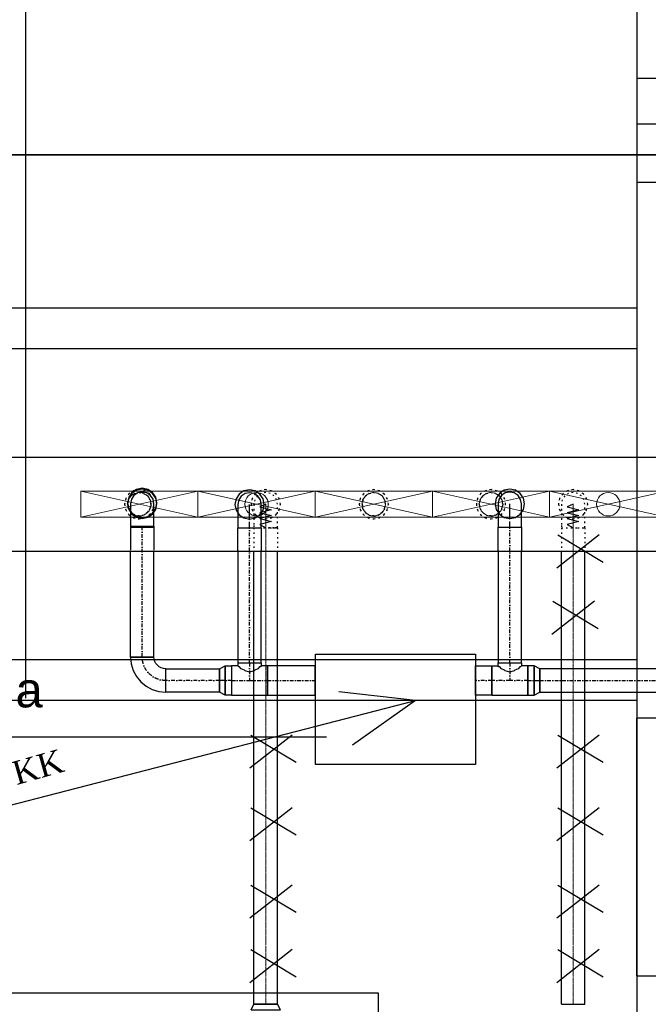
# Model space of a CAD drawing. Header units: centimetres. Extents: x -149939 to 48626, y -46000 to 152985.
# Tile 72 of 256: x -40589 to -35226, y 45738 to 54138. Entities that reach past the tile are written whole.
import ezdxf
from ezdxf import colors
from ezdxf.entities.mleader import LeaderData, LeaderLine
from ezdxf.math import Vec2, Vec3

# ---------------------------------------------------------------- set-up
doc = ezdxf.new("R2010")
doc.units = ezdxf.units.CM
doc.header["$LTSCALE"] = 50
doc.header["$PDMODE"] = 35
doc.header["$PDSIZE"] = 0.1
for name, pattern in [('01-103-Went PP_poziom-0_5$0$DASHDOT', [25.4, 12.7, -6.35, 0, -6.35]), ('CADVENT_CENTERLINE', [9.9, 7.4, -1, 0.5, -1]), ('CADVENT_HIDDEN', [0.8, 0.25, -0.55]), ('Kondygnacja  -0_5$0$HIDDEN', [9.525, 6.35, -3.175]), ('Kondygnacja  -0_5$0$HIDDEN2', [4.7625, 3.175, -1.5875]), ('Osie rzutów$0$DASHDOT2', [12.7, 6.35, -3.175, 0, -3.175])]:
    doc.linetypes.add(name, pattern=pattern)
doc.layers.get('0').update_dxf_attribs({"color": 8})
doc.layers.get('DEFPOINTS').update_dxf_attribs({"color": 8})
for name, color, linetype in [('01-103-Went PP_poziom-0_5$0$L_Nawiew', 7, 'Continuous'), ('bgde-nawiewEXP', 7, 'Continuous'), ('bgde-nawiewHIDDEN', 250, 'Continuous'), ('IS_zmiany 2024', 1, 'Continuous'), ('Kondygnacja  -0_5$0$ARCH_KONSTR_POWYŻEJ RZUTU', 8, 'Kondygnacja  -0_5$0$HIDDEN'), ('Kondygnacja  -0_5$0$ARCH_KONSTR_POWYŻEJ RZUTU_IST', 8, 'Kondygnacja  -0_5$0$HIDDEN2'), ('Osie rzutów$0$ARCH_INFO_OSIE_IST', 8, 'Osie rzutów$0$DASHDOT2'), ('Osie rzutów$0$ARCH_INFO_OSIE_OPISY_IST', 8, 'Continuous')]:
    doc.layers.add(name, color=color, linetype=linetype)
for name, color, linetype, lineweight in [('bgde-nawiewCEN', 7, 'Continuous', 13), ('bgde_nawiewnik', 11, 'Continuous', 5), ('Kondygnacja  -0_5$0$ARCH_INFO_WYMIARY', 8, 'Continuous', 9), ('RFCU', 6, 'Continuous', 30)]:
    doc.layers.add(name, color=color, linetype=linetype, lineweight=lineweight)
doc.styles.add('Kondygnacja  -0_5$0$Romans', font='Romans.shx', dxfattribs={"width": 0.7})
doc.dimstyles.new('Kondygnacja  -0_5$0$Wymiary 1-100', dxfattribs={"dimtxt": 12, "dimasz": 10, "dimexe": 5, "dimexo": 0, "dimgap": 4, "dimtad": 1, "dimrnd": 0.5, "dimzin": 12, "dimdsep": 46, "dimtxsty": 'Kondygnacja  -0_5$0$Romans', "dimblk": 'Kondygnacja  -0_5$0$_Oblique', "dimcen": 10, "dimdle": 10, "dimclrt": 55, "dimazin": 0, "dimtfac": 1, "dimtmove": 1, "dimatfit": 3, "dimfxl": 8, "dimfxlon": 1, "dimtolj": 1, "dimtzin": 0, "dimarcsym": 0})

# ---------------------------------------------------------------- blocks, each defined once
blk = doc.blocks.new('Osie rzutów')
at = {"layer": 'Osie rzutów$0$ARCH_INFO_OSIE_IST', "ltscale": 10}
for p, q in [((8060, 12510), (8060, 4623.26)), ((4436.04, 9800), (15156.54, 9800)), ((4436.04, 9200), (15156.54, 9200))]:
    blk.add_line(p, q, dxfattribs=at)
blk = doc.blocks.new('Kondygnacja  -0_5$0$_Oblique')
at = {"color": 0, "linetype": 'ByBlock', "lineweight": -2}
blk.add_line((-0.5, -0.5), (0.5, 0.5), dxfattribs=at)
blk = doc.blocks.new('*D147')
at = {"layer": 'DEFPOINTS', "color": 0}
for p in [(5845, 52950), (6165.9, 52950), (-62690, 50660)]:
    blk.add_point(p, dxfattribs=at)
at = {"layer": 'Kondygnacja  -0_5$0$ARCH_INFO_WYMIARY', "color": 0, "lineweight": -2}
for p, q in [((6157.9, 52950), (6170.9, 52950)), ((6165.9, 50650), (6165.9, 52960)), ((6157.9, 50660), (6170.9, 50660))]:
    blk.add_line(p, q, dxfattribs=at)
at = {"layer": 'Kondygnacja  -0_5$0$ARCH_INFO_WYMIARY', "color": 0, "linetype": 'ByBlock', "lineweight": -2, "xscale": 10, "yscale": 10, "zscale": 10}
for p, rotation in [((6165.9, 52950), 90), ((6165.9, 50660), 270)]:
    blk.add_blockref('Kondygnacja  -0_5$0$_Oblique', p, dxfattribs=dict(at, rotation=rotation))
at = {"layer": 'Kondygnacja  -0_5$0$ARCH_INFO_WYMIARY', "color": 55, "insert": (6155.9, 51805), "char_height": 12, "attachment_point": 5, "rotation": 90, "style": 'Kondygnacja  -0_5$0$Romans'}
blk.add_mtext('\\A1;2290', dxfattribs=at)
blk = doc.blocks.new('*D148')
at = {"layer": 'DEFPOINTS', "color": 0}
for p in [(-59190, 47690), (5862.4, 47690), (6190, 43700)]:
    blk.add_point(p, dxfattribs=at)
at = {"layer": 'Kondygnacja  -0_5$0$ARCH_INFO_WYMIARY', "color": 0, "lineweight": -2}
for p, q in [((5854.4, 47690), (5867.4, 47690)), ((5862.4, 43690), (5862.4, 47700)), ((5870.4, 43700), (5857.4, 43700))]:
    blk.add_line(p, q, dxfattribs=at)
at = {"layer": 'Kondygnacja  -0_5$0$ARCH_INFO_WYMIARY', "color": 0, "linetype": 'ByBlock', "lineweight": -2, "xscale": 10, "yscale": 10, "zscale": 10}
for p, rotation in [((5862.4, 47690), 90), ((5862.4, 43700), 270)]:
    blk.add_blockref('Kondygnacja  -0_5$0$_Oblique', p, dxfattribs=dict(at, rotation=rotation))
at = {"layer": 'Kondygnacja  -0_5$0$ARCH_INFO_WYMIARY', "color": 55, "insert": (5852.4, 45695), "char_height": 12, "attachment_point": 5, "rotation": 90, "style": 'Kondygnacja  -0_5$0$Romans'}
blk.add_mtext('\\A1;3990', dxfattribs=at)
blk = doc.blocks.new('Kondygnacja  -0_5$0$konstrukcja istniejąca -0.5')
at = {"layer": 'Kondygnacja  -0_5$0$ARCH_KONSTR_POWYŻEJ RZUTU_IST', "ltscale": 10}
for points in [[(8582, 9825), (8582, 10975)], [(8738, 9775), (8582, 9775), (8582, 9825), (8738, 9825), (8738, 9775)], [(8582, 8625), (8582, 9775)], [(7538, 9367.89), (8582, 9367.89)], [(8582, 9332.89), (7538, 9332.89)]]:
    blk.add_lwpolyline(points, dxfattribs=at)
at = {"layer": 'Kondygnacja  -0_5$0$ARCH_KONSTR_POWYŻEJ RZUTU_IST', "ltscale": 10, "elevation": 0}
for points in [[(7538, 9667.89), (8582, 9667.89)], [(8582, 9632.89), (7538, 9632.89)]]:
    blk.add_lwpolyline(points, dxfattribs=at)
blk = doc.blocks.new('A$C066D7839')
at = {"layer": 'bgde_nawiewnik', "color": 7}
for p, q in [((-50, -11.15), (-50, 11.15)), ((-50, 11.15), (50, 11.15)), ((-50, -11.15), (50, 11.15)), ((50, -11.15), (-50, 11.15)), ((50, 11.15), (50, -11.15)), ((50, -11.15), (-50, -11.15))]:
    blk.add_line(p, q, dxfattribs=at)
blk.add_circle((0, 0), 10, dxfattribs=at)

msp = doc.modelspace()

# ---------------------------------------------------------------- linework, layer by layer
at = {"layer": 'bgde-nawiewCEN', "linetype": 'CADVENT_CENTERLINE', "ltscale": 0.06}
for p, q in [((-38489.979, 50003.393), (-38489.979, 50003.868)), ((-38489.979, 50002.268), (-38489.979, 50003.393)), ((-38489.979, 50000.075), (-38489.979, 50002.268)), ((-38489.979, 49996.46), (-38489.979, 50000.075)), ((-38489.979, 49991.068), (-38489.979, 49996.46)), ((-38489.979, 49983.542), (-38489.979, 49991.068)), ((-38489.979, 49973.527), (-38489.979, 49983.542)), ((-35867.838, 50003.393), (-35867.838, 50003.868)), ((-35867.838, 50002.268), (-35867.838, 50003.393)), ((-35867.838, 50000.075), (-35867.838, 50002.268)), ((-35867.838, 49996.46), (-35867.838, 50000.075)), ((-35867.838, 49991.068), (-35867.838, 49996.46)), ((-35867.838, 49983.542), (-35867.838, 49991.068)), ((-35867.838, 49973.527), (-35867.838, 49983.542)), ((-38489.979, 49960.668), (-38489.979, 49973.527)), ((-38489.979, 49944.608), (-38489.979, 49960.668)), ((-38489.979, 49924.993), (-38489.979, 49944.608)), ((-38489.979, 49901.468), (-38489.979, 49924.993)), ((-38489.979, 49873.675), (-38489.979, 49901.468)), ((-35867.838, 49960.668), (-35867.838, 49973.527)), ((-35867.838, 49944.608), (-35867.838, 49960.668)), ((-35867.838, 49924.993), (-35867.838, 49944.608)), ((-35867.838, 49901.468), (-35867.838, 49924.993)), ((-35867.838, 49873.675), (-35867.838, 49901.468)), ((-38489.979, 49822.564), (-38489.979, 49873.675)), ((-38489.979, 49803.868), (-38489.979, 49822.564)), ((-35867.838, 49822.564), (-35867.838, 49873.675)), ((-35867.838, 49803.868), (-35867.838, 49822.564)), ((-38489.979, 45738.069), (-38489.979, 49803.868)), ((-35867.838, 45738.069), (-35867.838, 49803.868))]:
    msp.add_line(p, q, dxfattribs=at)
at = {"layer": 'bgde-nawiewEXP', "linetype": 'Continuous'}
msp.add_lwpolyline([(-55706.071, 49603.941), (-19380.813, 49603.941), (-19380.813, 50403.941), (-19370.813, 50403.941), (-19370.813, 49603.941), (-19380.813, 49603.941), (-19380.813, 50403.941), (-55706.071, 50403.941)], close=True, dxfattribs=at)
for points in [[(-38614.979, 45689.912), (-38364.979, 45689.912), (-38389.979, 45738.069), (-38389.979, 45738.07), (-38589.979, 45738.07), (-38589.979, 49603.941)], [(-38614.979, 45689.912), (-38589.979, 45738.069), (-38389.979, 45738.069), (-38389.979, 49603.941)], [(-35967.838, 45738.07), (-35767.838, 45738.07), (-35767.838, 49603.941)], [(-35967.838, 45738.07), (-35967.838, 49603.941)]]:
    msp.add_lwpolyline(points, dxfattribs=at)
at = {"layer": 'bgde-nawiewHIDDEN', "linetype": 'CADVENT_HIDDEN'}
for points in [[(-39693.709, 50003.868), (-39684.194, 49956.032), (-39657.097, 49915.479), (-39616.544, 49888.383), (-39568.709, 49878.868), (-39520.873, 49888.383), (-39480.321, 49915.479), (-39453.224, 49956.032), (-39443.709, 50003.868), (-39453.224, 50051.703), (-39480.321, 50092.256), (-39520.873, 50119.352), (-39568.709, 50128.868), (-39616.544, 50119.352), (-39657.097, 50092.256), (-39684.194, 50051.703)], [(-39693.709, 50003.868), (-39684.194, 49956.032), (-39657.097, 49915.479), (-39616.544, 49888.383), (-39568.709, 49878.868), (-39520.873, 49888.383), (-39480.321, 49915.479), (-39453.224, 49956.032), (-39443.709, 50003.868), (-39453.224, 50051.703), (-39480.321, 50092.256), (-39520.873, 50119.352), (-39568.709, 50128.868), (-39616.544, 50119.352), (-39657.097, 50092.256), (-39684.194, 50051.703)], [(-39668.709, 50003.868), (-39661.097, 49965.599), (-39639.42, 49933.157), (-39606.977, 49911.48), (-39568.709, 49903.868), (-39530.441, 49911.48), (-39497.998, 49933.157), (-39476.321, 49965.599), (-39468.709, 50003.868), (-39476.321, 50042.136), (-39497.998, 50074.578), (-39530.441, 50096.255), (-39568.709, 50103.868), (-39606.977, 50096.255), (-39639.42, 50074.578), (-39661.097, 50042.136)], [(-39668.709, 50003.868), (-39661.097, 50042.136), (-39639.42, 50074.578), (-39606.977, 50096.255), (-39568.709, 50103.868), (-39530.441, 50096.255), (-39497.998, 50074.578), (-39476.321, 50042.136), (-39468.709, 50003.868), (-39476.321, 49965.599), (-39497.998, 49933.157), (-39530.441, 49911.48), (-39568.709, 49903.868), (-39606.977, 49911.48), (-39639.42, 49933.157), (-39661.097, 49965.599)], [(-38614.979, 50003.868), (-38605.464, 49956.032), (-38578.368, 49915.479), (-38537.815, 49888.383), (-38489.979, 49878.868), (-38442.144, 49888.383), (-38401.591, 49915.479), (-38374.494, 49956.032), (-38364.979, 50003.868), (-38374.494, 50051.703), (-38401.591, 50092.256), (-38442.144, 50119.352), (-38489.979, 50128.868), (-38537.815, 50119.352), (-38578.368, 50092.256), (-38605.464, 50051.703)], [(-38614.979, 50003.868), (-38605.464, 49956.032), (-38578.368, 49915.479), (-38537.815, 49888.383), (-38489.979, 49878.868), (-38442.144, 49888.383), (-38401.591, 49915.479), (-38374.494, 49956.032), (-38364.979, 50003.868), (-38374.494, 50051.703), (-38401.591, 50092.256), (-38442.144, 50119.352), (-38489.979, 50128.868), (-38537.815, 50119.352), (-38578.368, 50092.256), (-38605.464, 50051.703)], [(-38589.979, 49803.868), (-38397.591, 49803.868), (-38397.591, 49803.867), (-38389.979, 49803.867), (-38389.979, 50003.868), (-38397.591, 50042.136), (-38419.269, 50074.578), (-38451.711, 50096.255), (-38489.979, 50103.868), (-38528.248, 50096.255), (-38560.69, 50074.578), (-38582.367, 50042.136), (-38589.979, 50003.868), (-38589.979, 49822.564)], [(-37692.838, 50003.868), (-37683.323, 49956.032), (-37656.226, 49915.479), (-37615.674, 49888.383), (-37567.838, 49878.868), (-37520.003, 49888.383), (-37479.45, 49915.479), (-37452.353, 49956.032), (-37442.838, 50003.868), (-37452.353, 50051.703), (-37479.45, 50092.256), (-37520.003, 50119.352), (-37567.838, 50128.868), (-37615.674, 50119.352), (-37656.226, 50092.256), (-37683.323, 50051.703)], [(-37692.838, 50003.868), (-37683.323, 49956.032), (-37656.226, 49915.479), (-37615.674, 49888.383), (-37567.838, 49878.868), (-37520.003, 49888.383), (-37479.45, 49915.479), (-37452.353, 49956.032), (-37442.838, 50003.868), (-37452.353, 50051.703), (-37479.45, 50092.256), (-37520.003, 50119.352), (-37567.838, 50128.868), (-37615.674, 50119.352), (-37656.226, 50092.256), (-37683.323, 50051.703)], [(-37667.838, 50003.868), (-37660.226, 49965.599), (-37638.549, 49933.157), (-37606.106, 49911.48), (-37567.838, 49903.868), (-37529.57, 49911.48), (-37497.127, 49933.157), (-37475.45, 49965.599), (-37467.838, 50003.868), (-37475.45, 50042.136), (-37497.127, 50074.578), (-37529.57, 50096.255), (-37567.838, 50103.868), (-37606.106, 50096.255), (-37638.549, 50074.578), (-37660.226, 50042.136)], [(-36692.838, 50003.868), (-36683.323, 49956.032), (-36656.226, 49915.479), (-36615.674, 49888.383), (-36567.838, 49878.868), (-36520.003, 49888.383), (-36479.45, 49915.479), (-36452.353, 49956.032), (-36442.838, 50003.868), (-36452.353, 50051.703), (-36479.45, 50092.256), (-36520.003, 50119.352), (-36567.838, 50128.868), (-36615.674, 50119.352), (-36656.226, 50092.256), (-36683.323, 50051.703)], [(-36692.838, 50003.868), (-36683.323, 49956.032), (-36656.226, 49915.479), (-36615.674, 49888.383), (-36567.838, 49878.868), (-36520.003, 49888.383), (-36479.45, 49915.479), (-36452.353, 49956.032), (-36442.838, 50003.868), (-36452.353, 50051.703), (-36479.45, 50092.256), (-36520.003, 50119.352), (-36567.838, 50128.868), (-36615.674, 50119.352), (-36656.226, 50092.256), (-36683.323, 50051.703)], [(-36667.838, 50003.868), (-36660.226, 49965.599), (-36638.549, 49933.157), (-36606.106, 49911.48), (-36567.838, 49903.868), (-36529.57, 49911.48), (-36497.127, 49933.157), (-36475.45, 49965.599), (-36467.838, 50003.868), (-36475.45, 50042.136), (-36497.127, 50074.578), (-36529.57, 50096.255), (-36567.838, 50103.868), (-36606.106, 50096.255), (-36638.549, 50074.578), (-36660.226, 50042.136)], [(-35992.838, 50003.868), (-35983.323, 49956.032), (-35956.226, 49915.479), (-35915.674, 49888.383), (-35867.838, 49878.868), (-35820.003, 49888.383), (-35779.45, 49915.479), (-35752.353, 49956.032), (-35742.838, 50003.868), (-35752.353, 50051.703), (-35779.45, 50092.256), (-35820.003, 50119.352), (-35867.838, 50128.868), (-35915.674, 50119.352), (-35956.226, 50092.256), (-35983.323, 50051.703)], [(-35992.838, 50003.868), (-35983.323, 49956.032), (-35956.226, 49915.479), (-35915.674, 49888.383), (-35867.838, 49878.868), (-35820.003, 49888.383), (-35779.45, 49915.479), (-35752.353, 49956.032), (-35742.838, 50003.868), (-35752.353, 50051.703), (-35779.45, 50092.256), (-35820.003, 50119.352), (-35867.838, 50128.868), (-35915.674, 50119.352), (-35956.226, 50092.256), (-35983.323, 50051.703)], [(-35967.838, 49803.868), (-35829.57, 49803.868), (-35829.57, 49803.867), (-35767.838, 49803.867), (-35767.838, 50003.868), (-35775.45, 50042.136), (-35797.127, 50074.578), (-35829.57, 50096.255), (-35867.838, 50103.868), (-35906.106, 50096.255), (-35938.549, 50074.578), (-35960.226, 50042.136), (-35967.838, 50003.868), (-35967.838, 49822.564)]]:
    msp.add_lwpolyline(points, close=True, dxfattribs=at)
for points in [[(-37660.226, 50042.136), (-37638.549, 50074.578)], [(-37638.549, 50074.578), (-37660.226, 50042.136)], [(-37638.549, 50074.578), (-37606.106, 50096.255)], [(-37606.106, 50096.255), (-37638.549, 50074.578)], [(-37606.106, 50096.255), (-37567.838, 50103.868)], [(-37567.838, 50103.868), (-37606.106, 50096.255)], [(-37567.838, 50103.868), (-37529.57, 50096.255)], [(-37529.57, 50096.255), (-37567.838, 50103.868)], [(-37529.57, 50096.255), (-37497.127, 50074.578)], [(-37497.127, 50074.578), (-37529.57, 50096.255)], [(-37497.127, 50074.578), (-37475.45, 50042.136)], [(-37475.45, 50042.136), (-37497.127, 50074.578)], [(-36667.838, 50003.868), (-36660.226, 50042.136), (-36638.549, 50074.578), (-36606.106, 50096.255), (-36567.838, 50103.868)], [(-36567.838, 50103.868), (-36606.106, 50096.255)], [(-36567.838, 50103.868), (-36529.57, 50096.255), (-36497.127, 50074.578), (-36475.45, 50042.136), (-36467.838, 50003.868), (-36475.45, 49965.599), (-36497.127, 49933.157), (-36529.57, 49911.48), (-36567.838, 49903.868), (-36606.106, 49911.48)], [(-37667.838, 50003.868), (-37660.226, 50042.136)], [(-37660.226, 50042.136), (-37667.838, 50003.868)], [(-37667.838, 50003.868), (-37660.226, 49965.599)], [(-37660.226, 49965.599), (-37667.838, 50003.868)], [(-37475.45, 49965.599), (-37467.838, 50003.868), (-37475.45, 50042.136)], [(-37475.45, 50042.136), (-37467.838, 50003.868)], [(-36667.838, 50003.868), (-36660.226, 49965.599), (-36638.549, 49933.157), (-36606.106, 49911.48), (-36567.838, 49903.868)], [(-37660.226, 49965.599), (-37638.549, 49933.157)], [(-37638.549, 49933.157), (-37660.226, 49965.599)], [(-37638.549, 49933.157), (-37606.106, 49911.48)], [(-37606.106, 49911.48), (-37638.549, 49933.157)], [(-37606.106, 49911.48), (-37567.838, 49903.868)], [(-37567.838, 49903.868), (-37606.106, 49911.48)], [(-37567.838, 49903.868), (-37529.57, 49911.48)], [(-37529.57, 49911.48), (-37567.838, 49903.868)], [(-37529.57, 49911.48), (-37497.127, 49933.157)], [(-37497.127, 49933.157), (-37529.57, 49911.48)], [(-37497.127, 49933.157), (-37475.45, 49965.599)], [(-37475.45, 49965.599), (-37497.127, 49933.157)], [(-38589.979, 49803.867), (-38451.711, 49803.867)], [(-38589.979, 49803.867), (-38589.979, 49603.941)], [(-38451.711, 49803.867), (-38489.979, 49803.867)], [(-38451.711, 49803.867), (-38419.269, 49803.867)], [(-38419.269, 49803.867), (-38451.711, 49803.867)], [(-38397.591, 49803.868), (-38419.269, 49803.868)], [(-38419.269, 49803.867), (-38397.591, 49803.867)], [(-38397.591, 49803.868), (-38389.979, 49803.868), (-38389.979, 49603.941)], [(-35967.838, 49803.867), (-35829.57, 49803.867), (-35829.57, 49803.868), (-35767.838, 49803.868), (-35767.838, 49603.941)], [(-35967.838, 49803.867), (-35967.838, 49603.941)]]:
    msp.add_lwpolyline(points, dxfattribs=at)
at = {"layer": 'bgde-nawiewHIDDEN'}
for points in [[(-39568.709, 50003.868), (-39568.709, 50003.868)], [(-38489.979, 50003.868), (-38539.979, 49982.57), (-38439.979, 49957.208), (-38539.979, 49931.988), (-38439.979, 49906.703), (-38539.979, 49881.168), (-38439.979, 49855.809), (-38539.979, 49830.35), (-38489.979, 49803.868)], [(-37567.838, 50003.868), (-37567.838, 50003.868)], [(-36567.838, 50003.868), (-36567.838, 50003.868)], [(-35867.838, 50003.868), (-35917.838, 49982.57), (-35817.838, 49957.208), (-35917.838, 49931.988), (-35817.838, 49906.703), (-35917.838, 49881.168), (-35817.838, 49855.809), (-35917.838, 49830.35), (-35867.838, 49803.868)]]:
    msp.add_lwpolyline(points, dxfattribs=at)
at = {"layer": 'IS_zmiany 2024', "linetype": '01-103-Went PP_poziom-0_5$0$DASHDOT', "ltscale": 0.05}
for p, q in [((-38627.847, 50001.739), (-38627.847, 50002.213)), ((-38627.847, 50000.613), (-38627.847, 50001.739)), ((-38627.847, 49998.42), (-38627.847, 50000.613)), ((-38627.847, 49994.805), (-38627.847, 49998.42)), ((-38627.847, 49989.413), (-38627.847, 49994.805)), ((-38627.847, 49981.887), (-38627.847, 49989.413)), ((-38627.847, 49971.872), (-38627.847, 49981.887)), ((-36407.466, 50007.065), (-36407.466, 50007.539)), ((-36407.466, 50005.939), (-36407.466, 50007.065)), ((-36407.466, 50003.747), (-36407.466, 50005.939)), ((-36407.466, 50000.132), (-36407.466, 50003.747)), ((-36407.466, 49994.739), (-36407.466, 50000.132)), ((-36407.466, 49987.213), (-36407.466, 49994.739)), ((-36407.466, 49977.198), (-36407.466, 49987.213)), ((-36407.466, 49964.339), (-36407.466, 49977.198)), ((-38627.847, 49959.013), (-38627.847, 49971.872)), ((-38627.847, 49942.954), (-38627.847, 49959.013)), ((-38627.847, 49923.339), (-38627.847, 49942.954)), ((-38627.847, 49899.813), (-38627.847, 49923.339)), ((-38627.847, 49872.02), (-38627.847, 49899.813)), ((-36407.466, 49948.28), (-36407.466, 49964.339)), ((-36407.466, 49928.665), (-36407.466, 49948.28)), ((-36407.466, 49905.139), (-36407.466, 49928.665)), ((-36407.466, 49877.347), (-36407.466, 49905.139)), ((-38627.847, 49820.909), (-38627.847, 49872.02)), ((-38627.847, 49802.213), (-38627.847, 49820.909)), ((-36407.466, 49826.235), (-36407.466, 49877.347)), ((-36407.466, 49807.539), (-36407.466, 49826.235)), ((-39543.115, 48700.479), (-39543.115, 49808.194)), ((-38627.847, 48650.479), (-38627.847, 49802.213)), ((-36407.466, 48650.479), (-36407.466, 49807.539)), ((-38627.847, 48650.479), (-38627.847, 48500.479)), ((-36407.466, 48650.479), (-36407.466, 48500.479)), ((-38883.847, 48500.479), (-39343.115, 48500.479)), ((-38780.847, 48500.479), (-38883.847, 48500.479)), ((-38780.847, 48500.479), (-38627.847, 48500.479)), ((-38627.847, 48500.479), (-38474.847, 48500.479)), ((-38474.847, 48500.479), (-38068.466, 48500.479)), ((-36560.466, 48500.479), (-36700.466, 48500.479)), ((-36407.466, 48500.479), (-36560.466, 48500.479)), ((-36254.466, 48500.479), (-36407.466, 48500.479)), ((-36254.466, 48500.479), (-36151.466, 48500.479)), ((-36151.466, 48500.479), (-33609.221, 48500.479))]:
    msp.add_line(p, q, dxfattribs=at)
at = {"layer": 'IS_zmiany 2024'}
for p, q in [((-36007.173, 49462.688, -245), (-35644.143, 49745.194, -245)), ((-35997.173, 49742.688, -245), (-35611.778, 49510.372, -245)), ((-36049.353, 48896.328, -245), (-35686.323, 49178.834, -245)), ((-36039.353, 49176.328, -245), (-35653.958, 48944.012, -245)), ((-37210.665, 48329.138), (-37866.521, 48402.98)), ((-49426.621, 45179.152, 2865), (-37210.665, 48329.138)), ((-37210.665, 48329.138), (-37749.035, 47947.356)), ((-37210.665, 48329.138), (-37749.035, 47947.356)), ((-38626.498, 47755.266), (-38263.468, 48037.771)), ((-38616.498, 48035.266), (-38231.103, 47802.95)), ((-36007.173, 47755.266), (-35644.143, 48037.771)), ((-35997.173, 48035.266), (-35611.778, 47802.95)), ((-38626.498, 47135.055), (-38263.468, 47417.56)), ((-38616.498, 47415.055), (-38231.103, 47182.739)), ((-36007.173, 47135.055), (-35644.143, 47417.56)), ((-35997.173, 47415.055), (-35611.778, 47182.739)), ((-38626.498, 46475.27), (-38263.468, 46757.776)), ((-38616.498, 46755.27), (-38231.103, 46522.955)), ((-36007.173, 46475.27), (-35644.143, 46757.776)), ((-35997.173, 46755.27), (-35611.778, 46522.955)), ((-38626.498, 45925.283), (-38263.468, 46207.788)), ((-38616.498, 46205.283), (-38231.103, 45972.967)), ((-36007.173, 45925.283), (-35644.143, 46207.788)), ((-35997.173, 46205.283), (-35611.778, 45972.967))]:
    msp.add_line(p, q, dxfattribs=at)
at = {"layer": 'IS_zmiany 2024', "color": 30, "lineweight": 30}
for points in [[(-47160, 65000), (-22185, 65000), (-22185, 52985), (-47160, 52985)], [(-47160, 52985), (-22185, 52985), (-22185, 40645), (-47160, 40645)]]:
    msp.add_lwpolyline(points, close=True, dxfattribs=at)
at = {"layer": 'IS_zmiany 2024'}
for points in [[(-39668.115, 50015.602), (-39658.6, 49967.766), (-39631.503, 49927.213), (-39590.95, 49900.117), (-39543.115, 49890.602), (-39495.279, 49900.117), (-39454.726, 49927.213), (-39427.63, 49967.766), (-39418.115, 50015.602), (-39427.63, 50063.437), (-39454.726, 50103.99), (-39495.279, 50131.087), (-39543.115, 50140.602), (-39590.95, 50131.087), (-39631.503, 50103.99), (-39658.6, 50063.437)], [(-39668.115, 50008.194), (-39658.6, 49960.359), (-39631.503, 49919.806), (-39590.95, 49892.709), (-39543.115, 49883.194), (-39495.279, 49892.709), (-39454.726, 49919.806), (-39427.63, 49960.359), (-39418.115, 50008.194), (-39427.63, 50056.03), (-39454.726, 50096.583), (-39495.279, 50123.679), (-39543.115, 50133.194), (-39590.95, 50123.679), (-39631.503, 50096.583), (-39658.6, 50056.03)], [(-39643.115, 49808.194), (-39443.115, 49808.194), (-39443.115, 50008.194), (-39450.727, 50046.463), (-39472.404, 50078.905), (-39504.846, 50100.582), (-39543.115, 50108.194), (-39581.383, 50100.582), (-39613.825, 50078.905), (-39635.503, 50046.463), (-39643.115, 50008.194), (-39643.115, 49826.89)], [(-38752.847, 50002.213), (-38743.332, 49954.377), (-38716.235, 49913.825), (-38675.682, 49886.728), (-38627.847, 49877.213), (-38580.011, 49886.728), (-38539.458, 49913.825), (-38512.362, 49954.377), (-38502.847, 50002.213), (-38512.362, 50050.048), (-38539.458, 50090.601), (-38580.011, 50117.698), (-38627.847, 50127.213), (-38675.682, 50117.698), (-38716.235, 50090.601), (-38743.332, 50050.048)], [(-38752.847, 50002.213), (-38743.332, 49954.377), (-38716.235, 49913.825), (-38675.682, 49886.728), (-38627.847, 49877.213), (-38580.011, 49886.728), (-38539.458, 49913.825), (-38512.362, 49954.377), (-38502.847, 50002.213), (-38512.362, 50050.048), (-38539.458, 50090.601), (-38580.011, 50117.698), (-38627.847, 50127.213), (-38675.682, 50117.698), (-38716.235, 50090.601), (-38743.332, 50050.048)], [(-36532.466, 50007.539), (-36522.951, 49959.704), (-36495.854, 49919.151), (-36455.301, 49892.054), (-36407.466, 49882.539), (-36359.63, 49892.054), (-36319.077, 49919.151), (-36291.981, 49959.704), (-36282.466, 50007.539), (-36291.981, 50055.375), (-36319.077, 50095.928), (-36359.63, 50123.024), (-36407.466, 50132.539), (-36455.301, 50123.024), (-36495.854, 50095.928), (-36522.951, 50055.375)], [(-36532.466, 50007.539), (-36522.951, 49959.704), (-36495.854, 49919.151), (-36455.301, 49892.054), (-36407.466, 49882.539), (-36359.63, 49892.054), (-36319.077, 49919.151), (-36291.981, 49959.704), (-36282.466, 50007.539), (-36291.981, 50055.375), (-36319.077, 50095.928), (-36359.63, 50123.024), (-36407.466, 50132.539), (-36455.301, 50123.024), (-36495.854, 50095.928), (-36522.951, 50055.375)], [(-38064.466, 48725.479), (-36701.466, 48725.479), (-36701.466, 47784.138), (-38064.466, 47784.138)], [(-39643.115, 48700.479), (-39637.35, 48641.952), (-39620.279, 48585.674), (-39592.556, 48533.808), (-39555.247, 48488.347), (-39509.786, 48451.038), (-39457.92, 48423.315), (-39401.642, 48406.244), (-39343.115, 48400.479), (-39343.115, 48600.479), (-39362.624, 48602.401), (-39381.383, 48608.091), (-39398.672, 48617.332), (-39413.825, 48629.769), (-39426.262, 48644.922), (-39435.503, 48662.211), (-39441.193, 48680.97), (-39443.115, 48700.479), (-39635.503, 48700.479)], [(-39343.115, 48400.479), (-39343.115, 48600.479), (-38883.847, 48600.479), (-38883.847, 48400.479)], [(-38883.847, 48400.479), (-38883.847, 48600.479), (-38835.69, 48625.479), (-38835.69, 48375.479)], [(-38835.69, 48375.479), (-38835.69, 48625.479), (-38780.847, 48625.479), (-38780.847, 48375.479)], [(-38780.847, 48375.479), (-38474.847, 48375.479), (-38474.847, 48625.479), (-38527.847, 48625.479), (-38535.459, 48617.867), (-38541.851, 48615.964), (-38557.136, 48600.679), (-38583.592, 48588.868), (-38589.578, 48582.882), (-38627.847, 48571.489), (-38666.115, 48582.882), (-38672.101, 48588.868), (-38698.557, 48600.679), (-38713.842, 48615.964), (-38720.235, 48617.867), (-38727.847, 48625.479), (-38780.847, 48625.479), (-38780.847, 48384.994)], [(-38474.847, 48375.479), (-38068.466, 48375.479), (-38068.466, 48625.479), (-38474.847, 48625.479), (-38474.847, 48384.994)], [(-36700.466, 48375.479), (-36700.466, 48625.479), (-36560.466, 48625.479), (-36560.466, 48375.479)], [(-36254.466, 48375.479), (-36199.623, 48375.479), (-36199.623, 48625.479), (-36254.466, 48625.479), (-36254.466, 48384.994)], [(-36199.623, 48375.479), (-36151.466, 48400.479), (-36151.466, 48600.479), (-36199.623, 48625.479), (-36199.623, 48384.994)], [(-36151.466, 48400.479), (-33768.6, 48400.479), (-33768.6, 48600.479), (-36151.466, 48600.479), (-36151.466, 48408.091)]]:
    msp.add_lwpolyline(points, close=True, dxfattribs=at)
for points in [[(-38727.847, 49608.495), (-38727.847, 49802.213), (-38527.847, 49802.213), (-38527.847, 50002.213), (-38535.459, 50040.481), (-38557.136, 50072.924), (-38589.578, 50094.601), (-38627.847, 50102.213), (-38666.115, 50094.601), (-38698.557, 50072.924), (-38720.235, 50040.481), (-38727.847, 50002.213), (-38727.847, 49802.213), (-38527.847, 49802.213), (-38527.847, 49608.495)], [(-36507.466, 49608.495), (-36507.466, 49807.539), (-36307.466, 49807.539), (-36307.466, 50007.539), (-36315.078, 50045.808), (-36336.755, 50078.25), (-36369.197, 50099.927), (-36407.466, 50107.539), (-36445.734, 50099.927), (-36478.176, 50078.25), (-36499.854, 50045.808), (-36507.466, 50007.539), (-36507.466, 49807.539), (-36307.466, 49807.539), (-36307.466, 49608.495)], [(-39643.115, 49815.601), (-39443.115, 49815.601), (-39443.115, 49615.903)], [(-39643.115, 49815.601), (-39643.115, 49615.903)], [(-39643.115, 48700.479), (-39443.115, 48700.479), (-39443.115, 49608.495)], [(-39643.115, 48700.479), (-39643.115, 49608.495)], [(-38727.847, 49608.495), (-38727.847, 48625.479)], [(-38727.847, 48650.479), (-38527.847, 48650.479), (-38527.847, 49608.495)], [(-36507.466, 49608.495), (-36507.466, 48650.479), (-36307.466, 48650.479), (-36307.466, 49608.495)], [(-38727.847, 48650.479), (-38527.847, 48650.479), (-38527.847, 48625.479)], [(-36560.466, 48375.479), (-36560.466, 48625.479), (-36507.466, 48625.479), (-36507.466, 48650.479), (-36307.466, 48650.479), (-36307.466, 48625.479), (-36315.078, 48617.867), (-36321.47, 48615.964), (-36336.755, 48600.679), (-36363.211, 48588.868), (-36369.197, 48582.882), (-36407.466, 48571.489), (-36445.734, 48582.882), (-36451.72, 48588.868), (-36478.176, 48600.679), (-36493.461, 48615.964), (-36499.854, 48617.867), (-36507.466, 48625.479)], [(-36560.466, 48375.479), (-36254.466, 48375.479), (-36254.466, 48625.479), (-36307.466, 48625.479)]]:
    msp.add_lwpolyline(points, dxfattribs=at)
at = {"layer": 'IS_zmiany 2024', "color": 30}
msp.add_lwpolyline([(-35327.646, 45980.25), (-29327.646, 45980.25), (-29327.646, 48180.25), (-35327.646, 48180.25)], close=True, dxfattribs=at)
at = {"layer": 'IS_zmiany 2024', "linetype": '01-103-Went PP_poziom-0_5$0$DASHDOT', "ltscale": 0.05, "extrusion": (0, 0, -1)}
msp.add_arc((39343.115, 48700.479), 200, 270, 0, dxfattribs=at)
at = {"layer": 'RFCU', "color": 94}
msp.add_line((-43870, 48020), (-37970, 48020), dxfattribs=at)
at = {"layer": 'RFCU', "color": 6}
for p, q in [((-49450, 45835.803), (-37530, 45835.803)), ((-37530, 45835.803), (-37530, 45435.803))]:
    msp.add_line(p, q, dxfattribs=at)

# ---------------------------------------------------------------- block references
at = {"layer": '01-103-Went PP_poziom-0_5$0$L_Nawiew', "xscale": 10, "yscale": 10, "zscale": 10}
for p in [(-39567.836, 50003.868, 742.119), (-38567.836, 50003.868, 742.119), (-37567.836, 50003.868, 742.119), (-36567.836, 50003.868, 742.119), (-35567.836, 50003.868, 742.119)]:
    msp.add_blockref('A$C066D7839', p, dxfattribs=at)
at = {"layer": 'Kondygnacja  -0_5$0$ARCH_KONSTR_POWYŻEJ RZUTU', "xscale": 10, "yscale": 10, "zscale": 10}
msp.add_blockref('Kondygnacja  -0_5$0$konstrukcja istniejąca -0.5', (-121140, -45000), dxfattribs=at)
at = {"layer": 'Osie rzutów$0$ARCH_INFO_OSIE_OPISY_IST', "color": 30, "xscale": 10, "yscale": 10, "zscale": 10}
msp.add_blockref('Osie rzutów', (-121140, -45000), dxfattribs=at)

# ---------------------------------------------------------------- texts
at = {"layer": 'IS_zmiany 2024', "insert": (-42292.487, 47339.037, 7680), "char_height": 200, "width": 6261.14258, "attachment_point": 1, "rotation": 15.8657078}
msp.add_mtext('\\fTimes New Roman|b0|i0|c238|p18;\\A1;Przeniesienie KK', dxfattribs=at)

# ---------------------------------------------------------------- dimensions: what is measured, and where the dimension line sits
at = {"layer": 'Kondygnacja  -0_5$0$ARCH_INFO_WYMIARY'}
for base, p1, p2, picture, middle in [((6165.858, 52950), (-62690, 50660), (5845, 52950), '*D147', (6155.858, 51805)), ((5862.405, 47690), (6190, 43700), (-59190, 47690), '*D148', (5852.405, 45695))]:
    dim = msp.add_linear_dim(base=base, p1=p1, p2=p2, angle=90, dimstyle='Kondygnacja  -0_5$0$Wymiary 1-100', dxfattribs=at)
    dim.commit()
    dim.dimension.update_dxf_attribs({"geometry": picture, "text_midpoint": middle})

# ---------------------------------------------------------------- leaders
at = {"layer": 'RFCU', "color": 94, "lineweight": 0}
ml = msp.add_multileader_mtext('Standard', dxfattribs=at)
ml.set_content('{\\fArial CE|b0|i0|c238|p34;\\C94;Odłączenie od szafki RFCU098.7 klimakonwektora 40\\Pz podłączeniem klimakonwektora 47}')
ml.set_leader_properties()
ml.build(insert=Vec2(0, 0))
ml.multileader.update_dxf_attribs({"text_right_attachment_type": 6, "dogleg_length": 0.36, "arrow_head_size": 320})
ctx = ml.context
ctx.base_point, ctx.char_height, ctx.arrow_head_size, ctx.plane_origin = Vec3(-34672.945, 53832.229, 742.119), 300, 320, Vec3(-30907.938, 51209.332, 742.119)
ctx.right_attachment, ctx.text_align_type = 6, 2
notes = []
notes.append((ctx, [(1, (1, 1, 0), (-24692.46, 53635.572, 742.119), (-1, 0), 0.36, [(0, [(-16510, 57480, 742.119)], 0, []), (1, [(-28530, 57500, 742.119)], 0, [])])]))
ctx.mtext.insert, ctx.mtext.alignment, ctx.mtext.flow_direction = Vec3(-24694.82, 54028.887, 742.119), 3, 5
ml = msp.add_multileader_mtext('Standard', dxfattribs=at)
ml.set_content('{\\fArial CE|b0|i0|c238|p34;\\C94;Przełożenie okablowania}')
ml.set_leader_properties()
ml.build(insert=Vec2(0, 0))
ml.multileader.update_dxf_attribs({"text_right_attachment_type": 6, "dogleg_length": 0.36, "arrow_head_size": 320})
ctx = ml.context
ctx.base_point, ctx.char_height, ctx.arrow_head_size, ctx.plane_origin = Vec3(-45029.64, 48418.696), 300, 320, Vec3(-47090, 45840)
ctx.right_attachment = 6
notes.append((ctx, [(1, (1, 1, 0), (-45030, 48418.696), (1, 0), 0.36, [(0, [(-47090, 45840)], 0, []), (1, [(-43870, 48020)], 0, [])])]))
ctx.mtext.insert, ctx.mtext.flow_direction = Vec3(-45027.64, 48571.151), 5
for ctx, leaders in notes:
    for number, flags, end, landing, length, lines in leaders:
        leader = LeaderData()
        leader.index, (leader.has_last_leader_line, leader.has_dogleg_vector, leader.attachment_direction) = number, flags
        leader.last_leader_point, leader.dogleg_vector, leader.dogleg_length = Vec3(end), Vec3(landing), length
        for number, points, colour, breaks in lines:
            line = LeaderLine()
            line.index, line.vertices, line.color, line.breaks = number, Vec3.list(points), colors.encode_raw_color(colour), breaks
            leader.lines.append(line)
        ctx.leaders.append(leader)

doc.saveas('drawing.dxf')
